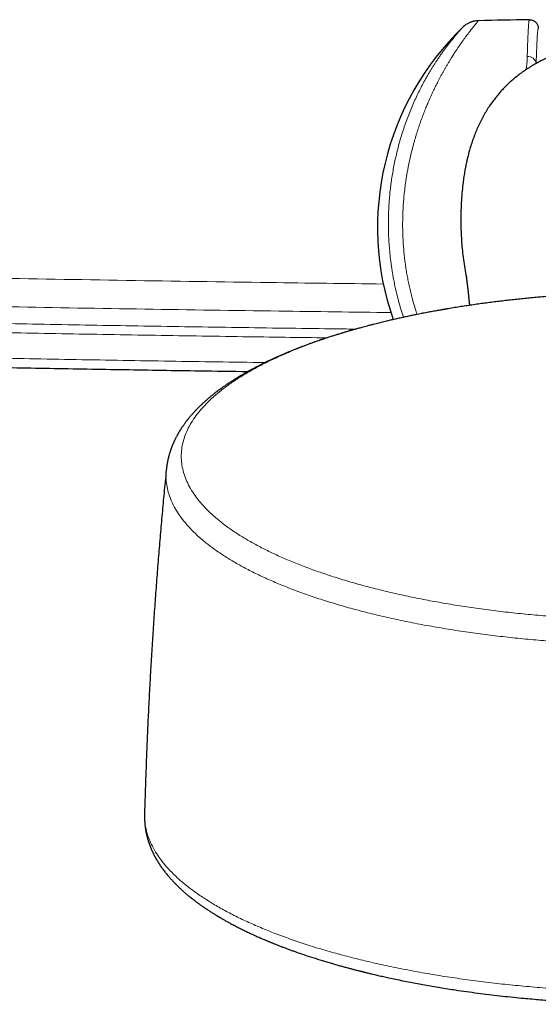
# Model space of a CAD drawing. Header units: millimetres. Extents: x 8 to 969, y 12 to 960.
# Tile 3 of 256: x 322 to 358, y 53 to 121. Entities that reach past the tile are written whole.
import ezdxf

# ---------------------------------------------------------------- set-up
doc = ezdxf.new("R2010")
doc.units = ezdxf.units.MM

msp = doc.modelspace()

# ---------------------------------------------------------------- linework, layer by layer
at = {"color": 7, "linetype": 'Continuous', "lineweight": 30}
msp.add_line((351.313, 100.889), (351.197, 100.869), dxfattribs=at)
for centre, radius, start, end in [((364.846, -379.262), 500, 90.90298, 91.30233), ((365.576, 106.463), 19, 133.86484, 199.36094)]:
    msp.add_arc(centre, radius, start, end, dxfattribs=at)
at = {"color": 252, "linetype": 'Continuous', "lineweight": 0}
msp.add_arc((356.864, 117.587), 0.572, 9.12025, 94.39483, dxfattribs=at)
for points, knots in [([(353.482, 120.607), (353.482, 120.608), (353.484, 120.61), (353.473, 120.598), (353.447, 120.567), (353.413, 120.526), (353.383, 120.49), (353.363, 120.466), (353.341, 120.439), (353.317, 120.41), (353.291, 120.379), (353.264, 120.345), (353.222, 120.294), (353.163, 120.221), (353.081, 120.119), (352.988, 120.002), (352.902, 119.891), (352.827, 119.794), (352.767, 119.714), (352.703, 119.63), (352.639, 119.544), (352.578, 119.46), (352.498, 119.352), (352.396, 119.21), (352.263, 119.023), (352.137, 118.84), (352.021, 118.667), (351.944, 118.553), (351.895, 118.477), (351.873, 118.444), (351.852, 118.411), (351.83, 118.377), (351.808, 118.343), (351.786, 118.309), (351.764, 118.274), (351.721, 118.207), (351.655, 118.103), (351.564, 117.957), (351.465, 117.795), (351.361, 117.621), (351.256, 117.442), (351.155, 117.266), (351.059, 117.096), (350.966, 116.925), (350.871, 116.75), (350.773, 116.564), (350.65, 116.327), (350.507, 116.041), (350.35, 115.713), (350.218, 115.426), (350.11, 115.181), (350.043, 115.025), (349.999, 114.922), (349.977, 114.87), (349.955, 114.818), (349.933, 114.766), (349.912, 114.715), (349.85, 114.563), (349.75, 114.311), (349.615, 113.954), (349.488, 113.6), (349.383, 113.29), (349.297, 113.027), (349.229, 112.809), (349.164, 112.591), (349.098, 112.363), (349.029, 112.116), (348.959, 111.85), (348.89, 111.574), (348.825, 111.299), (348.764, 111.024), (348.707, 110.75), (348.654, 110.476), (348.604, 110.203), (348.549, 109.874), (348.491, 109.488), (348.435, 109.043), (348.387, 108.599), (348.35, 108.155), (348.322, 107.712), (348.304, 107.264), (348.295, 106.81), (348.297, 106.351), (348.309, 105.893), (348.332, 105.436), (348.365, 104.98), (348.406, 104.549), (348.454, 104.142), (348.507, 103.758), (348.569, 103.373), (348.639, 102.987), (348.717, 102.601), (348.803, 102.214), (348.905, 101.795), (349.026, 101.345), (349.154, 100.907), (349.243, 100.632), (349.281, 100.515)], [0, 0, 0, 0, 0.003153, 0.02141, 0.039842, 0.058464, 0.06478, 0.07112, 0.077484, 0.083873, 0.090287, 0.096728, 0.103194, 0.117699, 0.132573, 0.14782, 0.163444, 0.17178, 0.180221, 0.188769, 0.197422, 0.205309, 0.21234, 0.226965, 0.242341, 0.258469, 0.269526, 0.280912, 0.283187, 0.285474, 0.287775, 0.290088, 0.292414, 0.294752, 0.297103, 0.299467, 0.308233, 0.317683, 0.327817, 0.338636, 0.349766, 0.359823, 0.369305, 0.378788, 0.38827, 0.398027, 0.4086, 0.425598, 0.441814, 0.45725, 0.467012, 0.476434, 0.478845, 0.481234, 0.483599, 0.485941, 0.48826, 0.490556, 0.506413, 0.521841, 0.536842, 0.551417, 0.560362, 0.569139, 0.57775, 0.586483, 0.596121, 0.606755, 0.61726, 0.627638, 0.637889, 0.648016, 0.658018, 0.667897, 0.677656, 0.693446, 0.709063, 0.724512, 0.7398, 0.754934, 0.769919, 0.785403, 0.800813, 0.816157, 0.831443, 0.846681, 0.861877, 0.874698, 0.887601, 0.900594, 0.913682, 0.926871, 0.940164, 0.953569, 0.970342, 0.98737, 1, 1, 1, 1]), ([(356.82, 118.158), (356.823, 118.275), (356.83, 118.51), (356.84, 118.833), (356.85, 119.134), (356.859, 119.38), (356.867, 119.58), (356.875, 119.74), (356.882, 119.889), (356.89, 120.025), (356.897, 120.149), (356.905, 120.271), (356.915, 120.386), (356.925, 120.49), (356.935, 120.572), (356.945, 120.631), (356.956, 120.669), (356.963, 120.673), (356.966, 120.676)], [0, 0, 0, 0, 0.073379, 0.146758, 0.220646, 0.294535, 0.344864, 0.395204, 0.445534, 0.496234, 0.546944, 0.597644, 0.663201, 0.728847, 0.796387, 0.864026, 0.931963, 1, 1, 1, 1]), ([(348.351, 100.321), (348.319, 100.415), (348.228, 100.689), (348.092, 101.151), (347.944, 101.704), (347.825, 102.207), (347.728, 102.661), (347.651, 103.064), (347.596, 103.385), (347.559, 103.624), (347.535, 103.782), (347.513, 103.939), (347.492, 104.096), (347.472, 104.253), (347.439, 104.538), (347.397, 104.951), (347.357, 105.493), (347.331, 106.033), (347.32, 106.572), (347.322, 107.079), (347.335, 107.555), (347.358, 107.999), (347.389, 108.442), (347.43, 108.883), (347.481, 109.321), (347.542, 109.769), (347.615, 110.227), (347.7, 110.691), (347.795, 111.151), (347.9, 111.605), (348.014, 112.05), (348.143, 112.511), (348.288, 112.984), (348.45, 113.469), (348.622, 113.943), (348.803, 114.407), (348.992, 114.858), (349.188, 115.295), (349.39, 115.717), (349.596, 116.124), (349.776, 116.459), (349.926, 116.728), (350.046, 116.936), (350.165, 117.137), (350.284, 117.332), (350.401, 117.521), (350.518, 117.704), (350.647, 117.9), (350.786, 118.106), (350.933, 118.319), (351.077, 118.52), (351.215, 118.708), (351.348, 118.885), (351.477, 119.053), (351.593, 119.201), (351.698, 119.331), (351.788, 119.443), (351.874, 119.546), (351.953, 119.64), (352.027, 119.727), (352.094, 119.806), (352.164, 119.886), (352.232, 119.963), (352.294, 120.034), (352.344, 120.089), (352.38, 120.129), (352.402, 120.154), (352.411, 120.164), (352.41, 120.162), (352.409, 120.162)], [0, 0, 0, 0, 0.010507, 0.030775, 0.050745, 0.07044, 0.084724, 0.098882, 0.112926, 0.118414, 0.123887, 0.129344, 0.134788, 0.140218, 0.145635, 0.164365, 0.18305, 0.201715, 0.220383, 0.239078, 0.254696, 0.270364, 0.286094, 0.301901, 0.317796, 0.333794, 0.351248, 0.368787, 0.386426, 0.40418, 0.422064, 0.439724, 0.460397, 0.481176, 0.502084, 0.523138, 0.544382, 0.565621, 0.586872, 0.608153, 0.629644, 0.641733, 0.653767, 0.665748, 0.677681, 0.689568, 0.701414, 0.713223, 0.728845, 0.74428, 0.759539, 0.774631, 0.789568, 0.804359, 0.819812, 0.83201, 0.844075, 0.856014, 0.867836, 0.879549, 0.891162, 0.902684, 0.918674, 0.934509, 0.950219, 0.965832, 0.981377, 0.996886, 1, 1, 1, 1]), ([(357.576, 120.076), (357.573, 120.075), (357.568, 120.072), (357.56, 120.053), (357.553, 120.022), (357.545, 119.979), (357.537, 119.922), (357.529, 119.853), (357.522, 119.771), (357.513, 119.662), (357.503, 119.519), (357.492, 119.334), (357.482, 119.123), (357.472, 118.911), (357.464, 118.707), (357.457, 118.52), (357.45, 118.32), (357.443, 118.109), (357.437, 117.896), (357.432, 117.748), (357.43, 117.679)], [0, 0, 0, 0, 0.050286, 0.100571, 0.151018, 0.201466, 0.252408, 0.30335, 0.35446, 0.40557, 0.479315, 0.55306, 0.627317, 0.701575, 0.752155, 0.802746, 0.853327, 0.90428, 0.955243, 1, 1, 1, 1]), ([(356.74, 117.26), (356.741, 117.266), (356.76, 117.378), (356.783, 117.584), (356.81, 117.88), (356.817, 118.065), (356.82, 118.158)], [0, 0, 0, 0, 0.017022, 0.344743, 0.672513, 1, 1, 1, 1]), ([(300.12, 103.426), (303.375, 103.353), (309.884, 103.206), (319.649, 103.013), (329.414, 102.843), (338.523, 102.703), (344.377, 102.631), (346.975, 102.599)], [0, 0, 0, 0, 0.20841, 0.41682, 0.625231, 0.833642, 1, 1, 1, 1]), ([(347.488, 100.649), (344.933, 100.68), (339.323, 100.749), (330.656, 100.88), (321.489, 101.036), (313.34, 101.193), (306.208, 101.343), (302.132, 101.437), (300.094, 101.483)], [0, 0, 0, 0, 0.161689, 0.35511, 0.548531, 0.741951, 0.870976, 1, 1, 1, 1]), ([(345.088, 99.515), (344.653, 99.52), (342.085, 99.552), (337.385, 99.619), (330.987, 99.718), (324.59, 99.828), (318.192, 99.947), (311.795, 100.077), (305.398, 100.216), (301.133, 100.317), (299.001, 100.367)], [0, 0, 0, 0, 0.028313, 0.167126, 0.305939, 0.444751, 0.583562, 0.722375, 0.861189, 1, 1, 1, 1]), ([(351.197, 100.869), (350.992, 100.835), (350.36, 100.729), (349.332, 100.53), (348.112, 100.274), (346.935, 100), (345.799, 99.711), (344.708, 99.408), (343.655, 99.088), (342.638, 98.75), (341.657, 98.396), (340.718, 98.024), (339.826, 97.639), (338.984, 97.241), (338.198, 96.832), (337.469, 96.415), (336.796, 95.99), (336.178, 95.555), (335.61, 95.108), (335.097, 94.651), (334.639, 94.183), (334.241, 93.709), (333.904, 93.23), (333.629, 92.748), (333.417, 92.266), (333.266, 91.784), (333.175, 91.3), (333.145, 90.813), (333.176, 90.322), (333.27, 89.83), (333.427, 89.339), (333.645, 88.851), (333.924, 88.37), (334.261, 87.896), (334.655, 87.431), (335.106, 86.972), (335.617, 86.518), (336.188, 86.068), (336.82, 85.626), (337.507, 85.193), (338.248, 84.772), (339.038, 84.364), (339.873, 83.971), (340.751, 83.593), (341.675, 83.229), (342.65, 82.877), (343.674, 82.538), (344.747, 82.212), (345.86, 81.904), (347.011, 81.612), (348.191, 81.34), (349.397, 81.088), (350.626, 80.855), (351.883, 80.641), (353.173, 80.445), (354.494, 80.267), (355.845, 80.108), (357.215, 79.971), (358.601, 79.854), (359.992, 79.759), (361.385, 79.686), (362.777, 79.634), (364.175, 79.601), (365.109, 79.597), (365.576, 79.595)], [0, 0, 0, 0, 0.007839, 0.024239, 0.040638, 0.057037, 0.073144, 0.08925, 0.105357, 0.121463, 0.137863, 0.154262, 0.170661, 0.187061, 0.20346, 0.219567, 0.235673, 0.25178, 0.267886, 0.284285, 0.300685, 0.317084, 0.333484, 0.349883, 0.365989, 0.382096, 0.398202, 0.414309, 0.430708, 0.447108, 0.463507, 0.479906, 0.496306, 0.512412, 0.528519, 0.544625, 0.560732, 0.577131, 0.59353, 0.60993, 0.626329, 0.642728, 0.658835, 0.674941, 0.691048, 0.707154, 0.723554, 0.739953, 0.756352, 0.772752, 0.789151, 0.805258, 0.821364, 0.837471, 0.853577, 0.869977, 0.886376, 0.902775, 0.919175, 0.935574, 0.95168, 0.967787, 0.983893, 1, 1, 1, 1]), ([(298.986, 99.745), (301.119, 99.695), (305.384, 99.594), (311.782, 99.455), (318.18, 99.325), (324.578, 99.206), (330.977, 99.096), (337.159, 98.999), (341.208, 98.944), (343.124, 98.918)], [0, 0, 0, 0, 0.144961, 0.289922, 0.434883, 0.579845, 0.724808, 0.869768, 1, 1, 1, 1]), ([(338.894, 97.227), (337.787, 97.242), (334.548, 97.288), (329.175, 97.376), (322.923, 97.485), (316.818, 97.601), (310.859, 97.724), (304.901, 97.854), (300.929, 97.948), (298.943, 97.996)], [0, 0, 0, 0, 0.08308, 0.243247, 0.403416, 0.552561, 0.701707, 0.850853, 1, 1, 1, 1]), ([(365.576, 77.906), (365.085, 77.908), (364.104, 77.913), (362.635, 77.948), (361.171, 78.003), (359.716, 78.081), (358.282, 78.181), (356.869, 78.301), (355.481, 78.442), (354.112, 78.603), (352.757, 78.786), (351.417, 78.99), (350.097, 79.215), (348.807, 79.461), (347.549, 79.726), (346.334, 80.008), (345.162, 80.306), (344.035, 80.62), (342.949, 80.95), (341.898, 81.298), (340.886, 81.664), (339.916, 82.047), (338.995, 82.445), (338.126, 82.856), (337.315, 83.278), (336.562, 83.709), (335.868, 84.148), (335.23, 84.597), (334.644, 85.058), (334.114, 85.53), (333.641, 86.012), (333.23, 86.502), (332.882, 86.997), (332.599, 87.494), (332.38, 87.992), (332.224, 88.489), (332.132, 88.988), (332.097, 89.455), (332.123, 89.754), (332.135, 89.887)], [0, 0, 0, 0, 0.0274, 0.0548, 0.0822, 0.1096, 0.137, 0.163911, 0.190822, 0.217733, 0.244644, 0.272044, 0.299444, 0.326844, 0.354244, 0.381644, 0.408555, 0.435466, 0.462377, 0.489288, 0.516688, 0.544088, 0.571488, 0.598888, 0.626288, 0.653199, 0.68011, 0.707021, 0.733932, 0.761332, 0.788732, 0.816132, 0.843532, 0.870932, 0.897843, 0.924754, 0.951665, 0.978576, 1, 1, 1, 1]), ([(330.648, 66.376), (330.645, 66.338), (330.629, 66.123), (330.666, 65.73), (330.763, 65.199), (330.933, 64.671), (331.168, 64.145), (331.469, 63.627), (331.832, 63.116), (332.256, 62.615), (332.742, 62.12), (333.293, 61.631), (333.909, 61.147), (334.589, 60.67), (335.329, 60.204), (336.128, 59.749), (336.979, 59.31), (337.879, 58.887), (338.825, 58.48), (339.821, 58.087), (340.871, 57.707), (341.975, 57.342), (343.131, 56.991), (344.331, 56.659), (345.571, 56.345), (346.843, 56.052), (348.142, 55.78), (349.466, 55.529), (350.821, 55.298), (352.211, 55.087), (353.635, 54.895), (355.09, 54.724), (356.566, 54.576), (358.059, 54.45), (359.558, 54.348), (361.06, 54.269), (362.56, 54.213), (364.067, 54.178), (365.073, 54.173), (365.576, 54.171)], [0, 0, 0, 0, 0.005981, 0.033813, 0.061646, 0.089478, 0.117311, 0.145143, 0.172479, 0.199814, 0.22715, 0.254485, 0.282318, 0.31015, 0.337983, 0.365815, 0.393648, 0.420984, 0.448319, 0.475655, 0.50299, 0.530823, 0.558655, 0.586488, 0.61432, 0.642153, 0.669488, 0.696824, 0.724159, 0.751495, 0.779328, 0.80716, 0.834993, 0.862825, 0.890658, 0.917993, 0.945329, 0.972664, 1, 1, 1, 1])]:
    msp.add_open_spline(points, degree=3, knots=knots, dxfattribs=at)
at = {"color": 7, "linetype": 'Continuous', "lineweight": 30}
for points, knots in [([(353.483, 120.609), (353.44, 120.607), (353.36, 120.603), (353.249, 120.587), (353.154, 120.568), (353.076, 120.547), (353.012, 120.527), (352.953, 120.506), (352.889, 120.48), (352.812, 120.445), (352.722, 120.398), (352.623, 120.336), (352.516, 120.259), (352.447, 120.196), (352.41, 120.163)], [0, 0, 0, 0, 0.107153, 0.201855, 0.283506, 0.351715, 0.406249, 0.451985, 0.509456, 0.580842, 0.665999, 0.76463, 0.876224, 1, 1, 1, 1]), ([(356.966, 120.676), (356.975, 120.676), (357.022, 120.676), (357.103, 120.665), (357.205, 120.633), (357.295, 120.587), (357.376, 120.526), (357.446, 120.452), (357.503, 120.368), (357.544, 120.275), (357.571, 120.177), (357.574, 120.11), (357.576, 120.076)], [0, 0, 0, 0, 0.028112, 0.149526, 0.255852, 0.362175, 0.468484, 0.574795, 0.681095, 0.787397, 0.893698, 1, 1, 1, 1]), ([(365.576, 119.393), (365.36, 119.392), (364.929, 119.389), (364.282, 119.366), (363.636, 119.328), (362.987, 119.272), (362.338, 119.196), (361.689, 119.098), (361.152, 118.997), (360.725, 118.904), (360.336, 118.81), (359.88, 118.687), (359.361, 118.525), (358.849, 118.342), (358.398, 118.158), (358.008, 117.98), (357.674, 117.814), (357.346, 117.636), (357.023, 117.445), (356.706, 117.242), (356.396, 117.025), (356.094, 116.795), (355.823, 116.57), (355.584, 116.355), (355.372, 116.152), (355.167, 115.942), (354.968, 115.724), (354.776, 115.498), (354.59, 115.266), (354.411, 115.027), (354.222, 114.754), (354.024, 114.447), (353.823, 114.102), (353.635, 113.746), (353.461, 113.38), (353.3, 113.007), (353.152, 112.626), (353.017, 112.237), (352.903, 111.871), (352.809, 111.532), (352.73, 111.219), (352.658, 110.904), (352.586, 110.551), (352.516, 110.158), (352.451, 109.725), (352.389, 109.218), (352.334, 108.635), (352.295, 107.974), (352.277, 107.309), (352.277, 106.666), (352.294, 106.048), (352.326, 105.454), (352.377, 104.859), (352.447, 104.264), (352.539, 103.671), (352.617, 103.251), (352.667, 103.031), (352.673, 103.006)], [0, 0, 0, 0, 0.025728, 0.051481, 0.077318, 0.103187, 0.129426, 0.155705, 0.182109, 0.195336, 0.208562, 0.230496, 0.252499, 0.274538, 0.296657, 0.311718, 0.326795, 0.342014, 0.357234, 0.372536, 0.387837, 0.403303, 0.418795, 0.430629, 0.442476, 0.454419, 0.466363, 0.478357, 0.490351, 0.502443, 0.514547, 0.530536, 0.546554, 0.562781, 0.579008, 0.595338, 0.611668, 0.628186, 0.644726, 0.657573, 0.670421, 0.6833, 0.69618, 0.713593, 0.731011, 0.748425, 0.774701, 0.800978, 0.827535, 0.854119, 0.877733, 0.901367, 0.925199, 0.949031, 0.972985, 0.996938, 1, 1, 1, 1]), ([(352.611, 103.306), (352.611, 103.307), (352.611, 103.307), (352.612, 103.302), (352.613, 103.299), (352.613, 103.295), (352.614, 103.291), (352.615, 103.286), (352.616, 103.281), (352.617, 103.273), (352.618, 103.265), (352.619, 103.257), (352.621, 103.249), (352.622, 103.24), (352.623, 103.231), (352.625, 103.222), (352.626, 103.213), (352.628, 103.203), (352.629, 103.194), (352.63, 103.186), (352.632, 103.178), (352.633, 103.171), (352.634, 103.164), (352.635, 103.157), (352.636, 103.151), (352.636, 103.147), (352.637, 103.143), (352.637, 103.14), (352.638, 103.136), (352.639, 103.131), (352.639, 103.126), (352.64, 103.12), (352.641, 103.114), (352.642, 103.108), (352.643, 103.101), (352.644, 103.095), (352.645, 103.089), (352.646, 103.083), (352.646, 103.078), (352.647, 103.072), (352.648, 103.067), (352.649, 103.062), (352.649, 103.058), (352.65, 103.053), (352.651, 103.047), (352.652, 103.041), (352.653, 103.034), (352.654, 103.026), (352.655, 103.017), (352.656, 103.007), (352.658, 102.998), (352.659, 102.988), (352.66, 102.98), (352.661, 102.971), (352.662, 102.964), (352.663, 102.957), (352.664, 102.95), (352.665, 102.944), (352.666, 102.938), (352.667, 102.93), (352.668, 102.922), (352.669, 102.914), (352.671, 102.904), (352.672, 102.894), (352.673, 102.884), (352.675, 102.874), (352.676, 102.865), (352.677, 102.856), (352.678, 102.847), (352.68, 102.838), (352.681, 102.829), (352.682, 102.821), (352.683, 102.81), (352.685, 102.797), (352.687, 102.781), (352.689, 102.765), (352.691, 102.748), (352.694, 102.73), (352.696, 102.713), (352.698, 102.696), (352.7, 102.678), (352.703, 102.659), (352.707, 102.628), (352.712, 102.583), (352.719, 102.524), (352.727, 102.464), (352.733, 102.409), (352.739, 102.362), (352.744, 102.322), (352.748, 102.282), (352.753, 102.244), (352.757, 102.208), (352.761, 102.176), (352.764, 102.146), (352.767, 102.114), (352.771, 102.082), (352.775, 102.048), (352.779, 102.013), (352.783, 101.978), (352.786, 101.945), (352.79, 101.913), (352.793, 101.883), (352.796, 101.851), (352.8, 101.818), (352.804, 101.784), (352.807, 101.747), (352.812, 101.703), (352.817, 101.652), (352.823, 101.593), (352.83, 101.532), (352.836, 101.469), (352.842, 101.413), (352.846, 101.364), (352.85, 101.323), (352.854, 101.284), (352.858, 101.246), (352.862, 101.209), (352.865, 101.174), (352.867, 101.15), (352.868, 101.139)], [0, 0, 0, 0, 0.050199, 0.061963, 0.073626, 0.084952, 0.095931, 0.106563, 0.120491, 0.134883, 0.149738, 0.161188, 0.173023, 0.185298, 0.198014, 0.208314, 0.218886, 0.229327, 0.239226, 0.247201, 0.254787, 0.261981, 0.268747, 0.275075, 0.280964, 0.283896, 0.28671, 0.28971, 0.293089, 0.296846, 0.300905, 0.305329, 0.310118, 0.315273, 0.319934, 0.324737, 0.329278, 0.333523, 0.337472, 0.341126, 0.345053, 0.348569, 0.351675, 0.354727, 0.358739, 0.363163, 0.367999, 0.373248, 0.378908, 0.384981, 0.391104, 0.396833, 0.402159, 0.407081, 0.411599, 0.415714, 0.419425, 0.422683, 0.42631, 0.430327, 0.434733, 0.439528, 0.444713, 0.450252, 0.455659, 0.460783, 0.465623, 0.47018, 0.474453, 0.479124, 0.483402, 0.487474, 0.491544, 0.498944, 0.506341, 0.513799, 0.521729, 0.530202, 0.53724, 0.544614, 0.552323, 0.560352, 0.568451, 0.591354, 0.614097, 0.636608, 0.658714, 0.672399, 0.685879, 0.698926, 0.711506, 0.723619, 0.732922, 0.742242, 0.751827, 0.761677, 0.771793, 0.782023, 0.792004, 0.801719, 0.810217, 0.818522, 0.827041, 0.835928, 0.845184, 0.854809, 0.864803, 0.879351, 0.894151, 0.909131, 0.92429, 0.939607, 0.94937, 0.958742, 0.967724, 0.976316, 0.984518, 0.992329, 1, 1, 1, 1]), ([(365.576, 102.043), (365.409, 102.043), (365.176, 102.043), (364.831, 102.04), (364.538, 102.038), (364.188, 102.033), (363.821, 102.027), (363.435, 102.019), (363.037, 102.009), (362.628, 101.997), (362.213, 101.982), (361.791, 101.966), (361.364, 101.948), (360.933, 101.927), (360.499, 101.904), (360.063, 101.879), (359.625, 101.851), (359.186, 101.821), (358.745, 101.789), (358.304, 101.755), (357.862, 101.718), (357.421, 101.679), (356.979, 101.638), (356.538, 101.595), (356.097, 101.549), (355.656, 101.501), (355.217, 101.45), (354.779, 101.398), (354.342, 101.343), (353.906, 101.286), (353.472, 101.226), (353.039, 101.164), (352.608, 101.1), (352.179, 101.034), (351.752, 100.965), (351.463, 100.918), (351.318, 100.893), (351.313, 100.892)], [0, 0, 0, 0, 0.03409, 0.047756, 0.07047, 0.094048, 0.119344, 0.145755, 0.173038, 0.200999, 0.229501, 0.258442, 0.287743, 0.317344, 0.3472, 0.377272, 0.40753, 0.437948, 0.468507, 0.499189, 0.529978, 0.560863, 0.591832, 0.622876, 0.653985, 0.685154, 0.716376, 0.747643, 0.778952, 0.810297, 0.841674, 0.873079, 0.904508, 0.935958, 0.967426, 0.998909, 1, 1, 1, 1]), ([(351.201, 100.873), (351.186, 100.87), (351.149, 100.864), (351.085, 100.853), (351, 100.838), (350.892, 100.819), (350.76, 100.795), (350.607, 100.768), (350.436, 100.737), (350.253, 100.703), (350.063, 100.667), (349.81, 100.619), (349.491, 100.557), (349.102, 100.479), (348.732, 100.403), (348.381, 100.328), (348.052, 100.256), (347.714, 100.18), (347.368, 100.1), (347.014, 100.016), (346.655, 99.928), (346.34, 99.849), (346.078, 99.782), (345.875, 99.729), (345.688, 99.679), (345.518, 99.633), (345.364, 99.591), (345.22, 99.552), (345.087, 99.514), (344.967, 99.481), (344.869, 99.453), (344.798, 99.432), (344.749, 99.418), (344.719, 99.41), (344.689, 99.401), (344.651, 99.39), (344.594, 99.373), (344.51, 99.349), (344.407, 99.318), (344.292, 99.284), (344.177, 99.25), (344.018, 99.201), (343.815, 99.139), (343.569, 99.062), (343.317, 98.981), (343.098, 98.909), (342.912, 98.848), (342.763, 98.798), (342.611, 98.745), (342.455, 98.691), (342.293, 98.635), (342.115, 98.572), (341.918, 98.5), (341.699, 98.419), (341.52, 98.352), (341.386, 98.301), (341.303, 98.27), (341.225, 98.239), (341.156, 98.212), (341.099, 98.19), (341.054, 98.173), (341.006, 98.153), (340.944, 98.129), (340.857, 98.094), (340.754, 98.053), (340.639, 98.006), (340.517, 97.955), (340.404, 97.908), (340.301, 97.865), (340.21, 97.826), (340.118, 97.787), (340.026, 97.747), (339.938, 97.709), (339.862, 97.676), (339.801, 97.649), (339.753, 97.627), (339.712, 97.609), (339.676, 97.593), (339.639, 97.576), (339.593, 97.555), (339.535, 97.529), (339.464, 97.496), (339.388, 97.461), (339.311, 97.425), (339.225, 97.385), (339.131, 97.341), (339.029, 97.292), (338.939, 97.249), (338.863, 97.212), (338.804, 97.183), (338.753, 97.157), (338.709, 97.136), (338.667, 97.115), (338.62, 97.091), (338.561, 97.062), (338.492, 97.027), (338.407, 96.983), (338.31, 96.933), (338.207, 96.879), (338.107, 96.826), (338.013, 96.776), (337.936, 96.735), (337.877, 96.702), (337.834, 96.679), (337.796, 96.658), (337.762, 96.639), (337.726, 96.619), (337.682, 96.595), (337.63, 96.565), (337.57, 96.532), (337.498, 96.491), (337.42, 96.446), (337.338, 96.398), (337.263, 96.354), (337.197, 96.315), (337.145, 96.284), (337.103, 96.259), (337.065, 96.236), (337.022, 96.21), (336.973, 96.18), (336.918, 96.146), (336.827, 96.09), (336.699, 96.009), (336.573, 95.928), (336.478, 95.866), (336.421, 95.829), (336.371, 95.795), (336.328, 95.767), (336.291, 95.742), (336.256, 95.718), (336.209, 95.685), (336.146, 95.642), (336.066, 95.587), (335.969, 95.518), (335.855, 95.437), (335.729, 95.344), (335.605, 95.251), (335.503, 95.173), (335.425, 95.113), (335.373, 95.072), (335.326, 95.034), (335.278, 94.996), (335.217, 94.947), (335.144, 94.887), (335.061, 94.817), (334.986, 94.754), (334.924, 94.7), (334.877, 94.66), (334.834, 94.622), (334.792, 94.585), (334.748, 94.545), (334.702, 94.504), (334.656, 94.462), (334.606, 94.415), (334.548, 94.361), (334.483, 94.299), (334.418, 94.236), (334.356, 94.175), (334.3, 94.119), (334.253, 94.071), (334.212, 94.029), (334.176, 93.992), (334.14, 93.955), (334.103, 93.915), (334.061, 93.87), (334.01, 93.815), (333.955, 93.754), (333.897, 93.689), (333.844, 93.628), (333.795, 93.571), (333.747, 93.514), (333.702, 93.46), (333.657, 93.406), (333.616, 93.354), (333.576, 93.305), (333.541, 93.259), (333.509, 93.217), (333.47, 93.166), (333.423, 93.104), (333.371, 93.033), (333.323, 92.965), (333.275, 92.897), (333.224, 92.823), (333.18, 92.756), (333.143, 92.699), (333.115, 92.656), (333.089, 92.616), (333.068, 92.582), (333.052, 92.555), (333.038, 92.533), (333.024, 92.509), (333.005, 92.478), (332.982, 92.439), (332.955, 92.392), (332.927, 92.345), (332.902, 92.299), (332.879, 92.258), (332.853, 92.211), (332.822, 92.153), (332.786, 92.084), (332.752, 92.016), (332.72, 91.952), (332.69, 91.89), (332.663, 91.831), (332.637, 91.774), (332.613, 91.719), (332.587, 91.661), (332.563, 91.604), (332.543, 91.553), (332.525, 91.51), (332.511, 91.472), (332.497, 91.436), (332.482, 91.398), (332.466, 91.355), (332.446, 91.299), (332.424, 91.235), (332.402, 91.169), (332.382, 91.108), (332.363, 91.047), (332.343, 90.981), (332.323, 90.912), (332.307, 90.851), (332.293, 90.8), (332.282, 90.756), (332.27, 90.71), (332.258, 90.66), (332.244, 90.598), (332.229, 90.53), (332.215, 90.461), (332.204, 90.405), (332.196, 90.362), (332.19, 90.328), (332.184, 90.294), (332.178, 90.257), (332.172, 90.218), (332.165, 90.173), (332.157, 90.118), (332.148, 90.051), (332.138, 89.971), (332.132, 89.914), (332.129, 89.883)], [0, 0, 0, 0, 0.001335, 0.003193, 0.005596, 0.008973, 0.013061, 0.017865, 0.023379, 0.029271, 0.035349, 0.041614, 0.053586, 0.066186, 0.079415, 0.089964, 0.100881, 0.112168, 0.123823, 0.135847, 0.14824, 0.160832, 0.168523, 0.17566, 0.182245, 0.188276, 0.193755, 0.198679, 0.203773, 0.208098, 0.211654, 0.214442, 0.215872, 0.216962, 0.217754, 0.21905, 0.221143, 0.224034, 0.228224, 0.232468, 0.236701, 0.240921, 0.250158, 0.259336, 0.268783, 0.278859, 0.284388, 0.290091, 0.295967, 0.302017, 0.308241, 0.314797, 0.322837, 0.331618, 0.34114, 0.344513, 0.34797, 0.351336, 0.354205, 0.356563, 0.358408, 0.35975, 0.362605, 0.366215, 0.370578, 0.37563, 0.380887, 0.386252, 0.390142, 0.394087, 0.398087, 0.402143, 0.406125, 0.409646, 0.412071, 0.414196, 0.416019, 0.417541, 0.419061, 0.420948, 0.423697, 0.426974, 0.430482, 0.434012, 0.437563, 0.442247, 0.446968, 0.451635, 0.454817, 0.457611, 0.460017, 0.462036, 0.463787, 0.465985, 0.468785, 0.472188, 0.47592, 0.481128, 0.486184, 0.491089, 0.49584, 0.500145, 0.502582, 0.504746, 0.506637, 0.508256, 0.509976, 0.512165, 0.51485, 0.518031, 0.521381, 0.525933, 0.530208, 0.534206, 0.537745, 0.54064, 0.542563, 0.544489, 0.546771, 0.549412, 0.55241, 0.555763, 0.564312, 0.573483, 0.576973, 0.580314, 0.583203, 0.58564, 0.587647, 0.589632, 0.591743, 0.595942, 0.600624, 0.60583, 0.613347, 0.621216, 0.629005, 0.636556, 0.640462, 0.643793, 0.646596, 0.649647, 0.653219, 0.65852, 0.664154, 0.670078, 0.673765, 0.676992, 0.679794, 0.682698, 0.685881, 0.689201, 0.692486, 0.695737, 0.700267, 0.70514, 0.710229, 0.714943, 0.71921, 0.723121, 0.725986, 0.728801, 0.731627, 0.734503, 0.737852, 0.741788, 0.746882, 0.751754, 0.756309, 0.760573, 0.76456, 0.768815, 0.772571, 0.776502, 0.780127, 0.783423, 0.786392, 0.789271, 0.794551, 0.799838, 0.80447, 0.809145, 0.814396, 0.820249, 0.823218, 0.826326, 0.829276, 0.831757, 0.833376, 0.834761, 0.836388, 0.838369, 0.841186, 0.844505, 0.847916, 0.851016, 0.853804, 0.85628, 0.860617, 0.86542, 0.870145, 0.874296, 0.878269, 0.882359, 0.885572, 0.889183, 0.893193, 0.89711, 0.900438, 0.903179, 0.905417, 0.907708, 0.910062, 0.912682, 0.915841, 0.920599, 0.924866, 0.928182, 0.931852, 0.936198, 0.94044, 0.944396, 0.947241, 0.949825, 0.952356, 0.955365, 0.958852, 0.963308, 0.967357, 0.971009, 0.973017, 0.97492, 0.976885, 0.978931, 0.981156, 0.983551, 0.986633, 0.990401, 0.994857, 1, 1, 1, 1]), ([(298.928, 97.368), (300.512, 97.331), (303.8, 97.252), (308.795, 97.141), (313.912, 97.033), (319.03, 96.931), (324.15, 96.835), (329.271, 96.747), (333.794, 96.673), (336.61, 96.632), (337.719, 96.616)], [0, 0, 0, 0, 0.122485, 0.25435, 0.386269, 0.518229, 0.650217, 0.782221, 0.914224, 1, 1, 1, 1]), ([(332.13, 89.887), (332.102, 89.608), (332.027, 88.848), (331.91, 87.606), (331.78, 86.163), (331.656, 84.718), (331.538, 83.273), (331.427, 81.828), (331.323, 80.381), (331.225, 78.934), (331.133, 77.487), (331.047, 76.039), (330.968, 74.591), (330.895, 73.142), (330.829, 71.693), (330.769, 70.243), (330.716, 68.794), (330.673, 67.505), (330.651, 66.699), (330.643, 66.376)], [0, 0, 0, 0, 0.0357579, 0.0972965, 0.158837, 0.2203792, 0.2819234, 0.3434688, 0.4050153, 0.4665632, 0.5281117, 0.5896608, 0.6512103, 0.7127602, 0.7743098, 0.8358595, 0.8974085, 0.9589571, 1, 1, 1, 1]), ([(330.642, 66.375), (330.641, 66.341), (330.64, 66.273), (330.64, 66.187), (330.64, 66.117), (330.642, 66.053), (330.643, 65.999), (330.645, 65.955), (330.647, 65.916), (330.649, 65.876), (330.652, 65.829), (330.656, 65.769), (330.662, 65.702), (330.668, 65.638), (330.674, 65.582), (330.68, 65.526), (330.688, 65.466), (330.696, 65.403), (330.707, 65.332), (330.718, 65.261), (330.732, 65.18), (330.75, 65.089), (330.772, 64.985), (330.795, 64.882), (330.819, 64.787), (330.843, 64.699), (330.865, 64.622), (330.884, 64.558), (330.9, 64.505), (330.918, 64.448), (330.938, 64.387), (330.962, 64.319), (330.986, 64.251), (331.01, 64.188), (331.03, 64.136), (331.049, 64.088), (331.068, 64.04), (331.09, 63.988), (331.114, 63.931), (331.138, 63.875), (331.162, 63.824), (331.182, 63.779), (331.202, 63.737), (331.222, 63.694), (331.246, 63.646), (331.271, 63.594), (331.298, 63.543), (331.323, 63.494), (331.345, 63.452), (331.366, 63.414), (331.386, 63.376), (331.409, 63.336), (331.435, 63.289), (331.464, 63.24), (331.492, 63.192), (331.517, 63.149), (331.54, 63.112), (331.56, 63.079), (331.581, 63.045), (331.604, 63.009), (331.631, 62.966), (331.663, 62.917), (331.698, 62.865), (331.731, 62.816), (331.762, 62.771), (331.792, 62.726), (331.825, 62.68), (331.876, 62.609), (331.943, 62.517), (332.026, 62.409), (332.107, 62.306), (332.189, 62.205), (332.274, 62.104), (332.346, 62.02), (332.406, 61.952), (332.453, 61.9), (332.5, 61.848), (332.548, 61.796), (332.596, 61.745), (332.642, 61.696), (332.68, 61.656), (332.712, 61.623), (332.74, 61.594), (332.771, 61.563), (332.807, 61.527), (332.846, 61.488), (332.889, 61.446), (332.935, 61.401), (332.984, 61.354), (333.037, 61.303), (333.092, 61.252), (333.145, 61.203), (333.196, 61.156), (333.241, 61.116), (333.278, 61.082), (333.31, 61.054), (333.339, 61.028), (333.37, 61.001), (333.409, 60.967), (333.456, 60.927), (333.509, 60.881), (333.565, 60.834), (333.624, 60.786), (333.682, 60.737), (333.738, 60.692), (333.785, 60.654), (333.823, 60.623), (333.856, 60.597), (333.889, 60.571), (333.93, 60.539), (333.979, 60.501), (334.037, 60.456), (334.101, 60.408), (334.169, 60.357), (334.238, 60.305), (334.308, 60.253), (334.381, 60.201), (334.452, 60.15), (334.522, 60.1), (334.587, 60.055), (334.647, 60.013), (334.699, 59.977), (334.743, 59.947), (334.781, 59.921), (334.817, 59.897), (334.857, 59.87), (334.914, 59.832), (334.989, 59.783), (335.077, 59.725), (335.171, 59.665), (335.267, 59.603), (335.358, 59.546), (335.438, 59.497), (335.505, 59.455), (335.565, 59.419), (335.618, 59.387), (335.664, 59.359), (335.703, 59.336), (335.739, 59.314), (335.777, 59.292), (335.826, 59.263), (335.886, 59.228), (335.96, 59.185), (336.045, 59.136), (336.137, 59.084), (336.233, 59.03), (336.387, 58.944), (336.602, 58.828), (336.879, 58.682), (337.158, 58.539), (337.428, 58.405), (337.688, 58.28), (337.939, 58.162), (338.151, 58.064), (338.325, 57.986), (338.458, 57.927), (338.582, 57.872), (338.694, 57.824), (338.794, 57.781), (338.881, 57.744), (338.956, 57.712), (339.013, 57.688), (339.054, 57.671), (339.081, 57.66), (339.105, 57.65), (339.13, 57.639), (339.164, 57.625), (339.211, 57.606), (339.273, 57.58), (339.346, 57.55), (339.426, 57.518), (339.511, 57.484), (339.638, 57.433), (339.813, 57.364), (340.031, 57.279), (340.253, 57.195), (340.476, 57.112), (340.705, 57.028), (341.055, 56.903), (341.533, 56.737), (342.151, 56.533), (342.68, 56.367), (343.105, 56.239), (343.412, 56.148), (343.71, 56.062), (343.995, 55.982), (344.263, 55.908), (344.511, 55.841), (344.742, 55.779), (344.934, 55.729), (345.087, 55.69), (345.206, 55.659), (345.317, 55.631), (345.411, 55.608), (345.485, 55.589), (345.541, 55.575), (345.585, 55.564), (345.622, 55.555), (345.663, 55.545), (345.715, 55.532), (345.783, 55.516), (345.872, 55.494), (345.986, 55.466), (346.126, 55.433), (346.284, 55.395), (346.453, 55.356), (346.687, 55.302), (346.988, 55.234), (347.386, 55.146), (347.828, 55.052), (348.318, 54.952), (348.812, 54.854), (349.309, 54.76), (349.808, 54.668), (350.325, 54.578), (350.852, 54.489), (351.383, 54.403), (351.989, 54.31), (352.67, 54.211), (353.426, 54.108), (354.18, 54.013), (354.932, 53.925), (355.682, 53.844), (356.375, 53.774), (357.012, 53.716), (357.589, 53.666), (358.156, 53.621), (358.706, 53.58), (359.239, 53.544), (359.755, 53.512), (360.252, 53.484), (360.731, 53.459), (361.192, 53.437), (361.634, 53.418), (362.057, 53.402), (362.436, 53.389), (362.783, 53.379), (363.109, 53.37), (363.451, 53.362), (363.811, 53.355), (364.188, 53.349), (364.595, 53.344), (365.031, 53.341), (365.499, 53.339), (365.987, 53.34), (366.496, 53.343), (367.023, 53.35), (367.564, 53.359), (368.113, 53.372), (368.771, 53.391), (369.539, 53.418), (370.417, 53.458), (371.299, 53.505), (372.058, 53.553), (372.691, 53.598), (373.199, 53.637), (373.709, 53.678), (374.214, 53.722), (374.706, 53.768), (375.179, 53.815), (375.628, 53.861), (376.059, 53.908), (376.473, 53.955), (376.871, 54.002), (377.252, 54.049), (377.614, 54.095), (377.956, 54.14), (378.28, 54.184), (378.585, 54.227), (378.876, 54.269), (379.168, 54.312), (379.473, 54.358), (379.801, 54.409), (380.153, 54.465), (380.528, 54.527), (380.917, 54.593), (381.319, 54.664), (381.732, 54.739), (382.163, 54.82), (382.613, 54.908), (383.015, 54.989), (383.357, 55.06), (383.629, 55.117), (383.881, 55.172), (384.115, 55.224), (384.33, 55.272), (384.527, 55.316), (384.705, 55.358), (384.86, 55.394), (384.995, 55.426), (385.109, 55.453), (385.209, 55.477), (385.295, 55.498), (385.368, 55.515), (385.431, 55.531), (385.488, 55.545), (385.544, 55.559), (385.602, 55.573), (385.67, 55.59), (385.751, 55.61), (385.844, 55.634), (385.957, 55.662), (386.092, 55.697), (386.249, 55.738), (386.424, 55.783), (386.607, 55.832), (386.798, 55.884), (386.993, 55.937), (387.192, 55.992), (387.39, 56.048), (387.583, 56.103), (387.77, 56.158), (387.953, 56.211), (388.19, 56.282), (388.476, 56.369), (388.805, 56.472), (389.115, 56.572), (389.406, 56.667), (389.681, 56.76), (389.948, 56.852), (390.231, 56.951), (390.535, 57.06), (390.861, 57.181), (391.122, 57.28), (391.317, 57.356), (391.442, 57.405), (391.557, 57.45), (391.659, 57.491), (391.748, 57.527), (391.822, 57.557), (391.883, 57.582), (391.931, 57.602), (391.979, 57.621), (392.031, 57.643), (392.094, 57.669), (392.167, 57.7), (392.254, 57.737), (392.356, 57.78), (392.472, 57.83), (392.598, 57.885), (392.729, 57.943), (392.913, 58.025), (393.148, 58.132), (393.434, 58.266), (393.681, 58.385), (393.889, 58.487), (394.055, 58.571), (394.215, 58.653), (394.373, 58.735), (394.526, 58.816), (394.674, 58.895), (394.806, 58.967), (394.923, 59.033), (395.027, 59.091), (395.112, 59.139), (395.18, 59.179), (395.235, 59.21), (395.277, 59.235), (395.308, 59.253), (395.331, 59.267), (395.359, 59.283), (395.391, 59.302), (395.43, 59.325), (395.475, 59.352), (395.527, 59.383), (395.585, 59.418), (395.664, 59.466), (395.758, 59.524), (395.868, 59.593), (395.973, 59.659), (396.074, 59.725), (396.169, 59.787), (396.261, 59.847), (396.351, 59.908), (396.441, 59.969), (396.534, 60.034), (396.632, 60.102), (396.735, 60.175), (396.841, 60.252), (396.946, 60.329), (397.046, 60.404), (397.138, 60.474), (397.249, 60.561), (397.381, 60.665), (397.532, 60.789), (397.669, 60.904), (397.794, 61.012), (397.909, 61.114), (398.027, 61.221), (398.129, 61.317), (398.215, 61.399), (398.281, 61.464), (398.334, 61.517), (398.378, 61.56), (398.414, 61.598), (398.456, 61.64), (398.509, 61.695), (398.569, 61.759), (398.632, 61.826), (398.686, 61.886), (398.734, 61.939), (398.775, 61.986), (398.81, 62.026), (398.841, 62.061), (398.869, 62.095), (398.901, 62.131), (398.937, 62.175), (398.975, 62.221), (399.012, 62.266), (399.047, 62.31), (399.084, 62.357), (399.122, 62.405), (399.16, 62.455), (399.197, 62.503), (399.232, 62.55), (399.267, 62.598), (399.308, 62.654), (399.355, 62.72), (399.404, 62.791), (399.452, 62.863), (399.498, 62.932), (399.54, 62.998), (399.582, 63.064), (399.625, 63.134), (399.669, 63.208), (399.714, 63.286), (399.766, 63.377), (399.821, 63.48), (399.882, 63.598), (399.94, 63.717), (399.995, 63.835), (400.046, 63.95), (400.098, 64.075), (400.138, 64.178), (400.166, 64.254), (400.181, 64.296), (400.195, 64.336), (400.21, 64.38), (400.227, 64.429), (400.244, 64.481), (400.26, 64.533), (400.274, 64.581), (400.286, 64.62), (400.296, 64.653), (400.305, 64.686), (400.316, 64.725), (400.328, 64.772), (400.341, 64.822), (400.353, 64.871), (400.364, 64.916), (400.374, 64.959), (400.383, 65.001), (400.391, 65.04), (400.399, 65.075), (400.405, 65.108), (400.412, 65.143), (400.42, 65.184), (400.429, 65.235), (400.438, 65.288), (400.445, 65.336), (400.451, 65.374), (400.455, 65.406), (400.46, 65.438), (400.465, 65.476), (400.471, 65.525), (400.477, 65.578), (400.483, 65.632), (400.487, 65.677), (400.491, 65.716), (400.494, 65.752), (400.496, 65.788), (400.499, 65.824), (400.501, 65.863), (400.504, 65.907), (400.506, 65.956), (400.508, 66.002), (400.509, 66.04), (400.51, 66.07), (400.511, 66.096), (400.511, 66.124), (400.511, 66.158), (400.512, 66.2), (400.512, 66.25), (400.511, 66.31), (400.51, 66.352), (400.509, 66.375)], [0, 0, 0, 0, 0.0016707, 0.0032692, 0.004777, 0.0060737, 0.0071456, 0.0079019, 0.0086268, 0.0093578, 0.0102575, 0.0113449, 0.0128957, 0.0141908, 0.0151875, 0.0162323, 0.0175128, 0.0188393, 0.0200938, 0.0218345, 0.0232261, 0.025099, 0.0276088, 0.0297866, 0.0316306, 0.0336595, 0.0355123, 0.0366533, 0.0378147, 0.0390407, 0.0403649, 0.0418805, 0.0435929, 0.0449378, 0.0461062, 0.0471147, 0.0481816, 0.049375, 0.050695, 0.052042, 0.0532324, 0.0542621, 0.0551493, 0.0561261, 0.0572635, 0.058483, 0.0597606, 0.0609028, 0.0619021, 0.0627592, 0.0635981, 0.0645695, 0.065673, 0.0669027, 0.0680813, 0.0691275, 0.0699927, 0.0707476, 0.0715338, 0.0724055, 0.0733628, 0.074693, 0.0759798, 0.0771769, 0.0782841, 0.0793185, 0.0804489, 0.0817187, 0.0845909, 0.0872576, 0.0898374, 0.0923672, 0.0948792, 0.0975041, 0.0988118, 0.1001375, 0.1014739, 0.1028208, 0.1041784, 0.1054597, 0.106568, 0.1073173, 0.1080181, 0.1088323, 0.1097693, 0.1108275, 0.1119353, 0.1130545, 0.1143751, 0.1157112, 0.1170633, 0.1184262, 0.1196802, 0.1207739, 0.1216583, 0.1224002, 0.1230159, 0.1237305, 0.1246155, 0.1257601, 0.1270234, 0.1283133, 0.1296296, 0.1309726, 0.1322779, 0.1333056, 0.134126, 0.1347607, 0.1354596, 0.1362929, 0.1373815, 0.1386376, 0.1400279, 0.1414462, 0.142884, 0.1443416, 0.1458188, 0.1473156, 0.1486734, 0.1500091, 0.1511957, 0.1522235, 0.1530923, 0.153791, 0.1544098, 0.1551773, 0.1561101, 0.1576988, 0.1593836, 0.1611243, 0.1629211, 0.1647738, 0.1661076, 0.1673285, 0.1684167, 0.1693725, 0.170196, 0.1708758, 0.1714489, 0.1721055, 0.1728914, 0.1739957, 0.1752832, 0.1767541, 0.1783736, 0.1800156, 0.1816678, 0.1861454, 0.1906864, 0.1951274, 0.1994163, 0.2033515, 0.2071496, 0.2108111, 0.2129048, 0.2148998, 0.216711, 0.2183373, 0.2197786, 0.2210349, 0.2221064, 0.2229929, 0.2234555, 0.223845, 0.2241615, 0.2244599, 0.2249163, 0.2255875, 0.2264515, 0.227506, 0.2286461, 0.2298134, 0.231008, 0.2339319, 0.2370072, 0.2398811, 0.2428659, 0.2458907, 0.2489412, 0.2565374, 0.2642889, 0.2721954, 0.2759765, 0.2796774, 0.2832023, 0.2865515, 0.2897249, 0.2925283, 0.2951786, 0.297676, 0.299076, 0.300423, 0.3017102, 0.3028334, 0.3035881, 0.3042148, 0.3047136, 0.3050852, 0.3054544, 0.306068, 0.3068295, 0.3077389, 0.3090682, 0.3106237, 0.3124033, 0.3142891, 0.3162127, 0.3201005, 0.3241334, 0.3291237, 0.3343196, 0.339721, 0.3447173, 0.3498774, 0.3552012, 0.3605985, 0.3659563, 0.3712744, 0.3787865, 0.3862179, 0.3935685, 0.4008385, 0.4080281, 0.4151374, 0.420667, 0.4261438, 0.4314805, 0.4366383, 0.4416172, 0.4464173, 0.4510387, 0.4554814, 0.4597455, 0.463831, 0.4677381, 0.4714666, 0.4743197, 0.4773094, 0.4804567, 0.4837616, 0.4872241, 0.4908443, 0.4949492, 0.4992395, 0.5037152, 0.508376, 0.5132218, 0.5182271, 0.5232763, 0.5283553, 0.5363969, 0.5445124, 0.5527021, 0.560966, 0.5657114, 0.570481, 0.5752749, 0.5800917, 0.5848115, 0.5892788, 0.5935793, 0.5977131, 0.60168, 0.6055561, 0.6092584, 0.612787, 0.6161419, 0.6193232, 0.6223308, 0.6251808, 0.6279776, 0.6310239, 0.6343199, 0.6378654, 0.6416607, 0.6457057, 0.6497485, 0.6540133, 0.6585005, 0.66321, 0.6681419, 0.6712394, 0.6741495, 0.6768686, 0.6793968, 0.6817338, 0.6838798, 0.6858347, 0.6875985, 0.6890193, 0.6902861, 0.6913987, 0.692357, 0.6931612, 0.6938244, 0.6944851, 0.695061, 0.6956858, 0.6964472, 0.6973528, 0.6984025, 0.6995964, 0.7011887, 0.7029813, 0.7049743, 0.7071677, 0.7092955, 0.7115832, 0.7139477, 0.7162674, 0.7185413, 0.7207694, 0.7229517, 0.7250881, 0.729306, 0.7333328, 0.7371686, 0.7408134, 0.7442671, 0.7476125, 0.7510411, 0.7552231, 0.7595332, 0.7639714, 0.7657501, 0.7674927, 0.769072, 0.7704826, 0.7717249, 0.7727987, 0.7735848, 0.7742471, 0.7748439, 0.7755761, 0.7764606, 0.7774976, 0.7786869, 0.7801712, 0.78184, 0.7836903, 0.7856163, 0.7875658, 0.7917775, 0.7960939, 0.8005147, 0.8031688, 0.8058526, 0.8084293, 0.8108456, 0.8135129, 0.8159528, 0.8181651, 0.8201499, 0.8219069, 0.8234438, 0.8245239, 0.8254742, 0.8262946, 0.8267172, 0.8270947, 0.8275174, 0.8281481, 0.8288047, 0.8295966, 0.8305238, 0.8315864, 0.8326975, 0.8347694, 0.8366942, 0.8387418, 0.8406097, 0.8424019, 0.8441344, 0.8458465, 0.8476025, 0.8494092, 0.8513363, 0.8534044, 0.8556138, 0.8578386, 0.8599229, 0.8618663, 0.8636934, 0.867082, 0.8704809, 0.8738356, 0.876495, 0.8792301, 0.8820615, 0.885047, 0.8868608, 0.8885812, 0.8901686, 0.8910424, 0.8919886, 0.8930935, 0.894357, 0.8962978, 0.8980394, 0.8995817, 0.9009264, 0.9021156, 0.9031672, 0.9040325, 0.904802, 0.9057166, 0.906834, 0.9081414, 0.909166, 0.9102665, 0.911443, 0.9126928, 0.9138779, 0.9152129, 0.916306, 0.9173472, 0.9188244, 0.9204457, 0.9222305, 0.9240403, 0.9257368, 0.9272822, 0.9288416, 0.930533, 0.9323357, 0.9342086, 0.936113, 0.9388407, 0.9414832, 0.9444605, 0.9471241, 0.9496649, 0.9524024, 0.9556324, 0.9566512, 0.9575545, 0.9584154, 0.9593838, 0.9604637, 0.961633, 0.9628441, 0.9638966, 0.964777, 0.9654173, 0.9660601, 0.9669052, 0.9679544, 0.9690783, 0.9701236, 0.9710899, 0.9719773, 0.9728939, 0.9737205, 0.97446, 0.9751122, 0.9757705, 0.9766257, 0.9776947, 0.9788972, 0.9799444, 0.9806517, 0.9812447, 0.9818736, 0.9826394, 0.983542, 0.9847831, 0.9858535, 0.9867487, 0.9874874, 0.9881945, 0.9888716, 0.9895856, 0.9902957, 0.9911436, 0.9921294, 0.9931165, 0.9937849, 0.9943452, 0.9947974, 0.9952676, 0.995903, 0.9966879, 0.9976323, 0.9987363, 1, 1, 1, 1])]:
    msp.add_open_spline(points, degree=3, knots=knots, dxfattribs=at)

doc.saveas('drawing.dxf')
